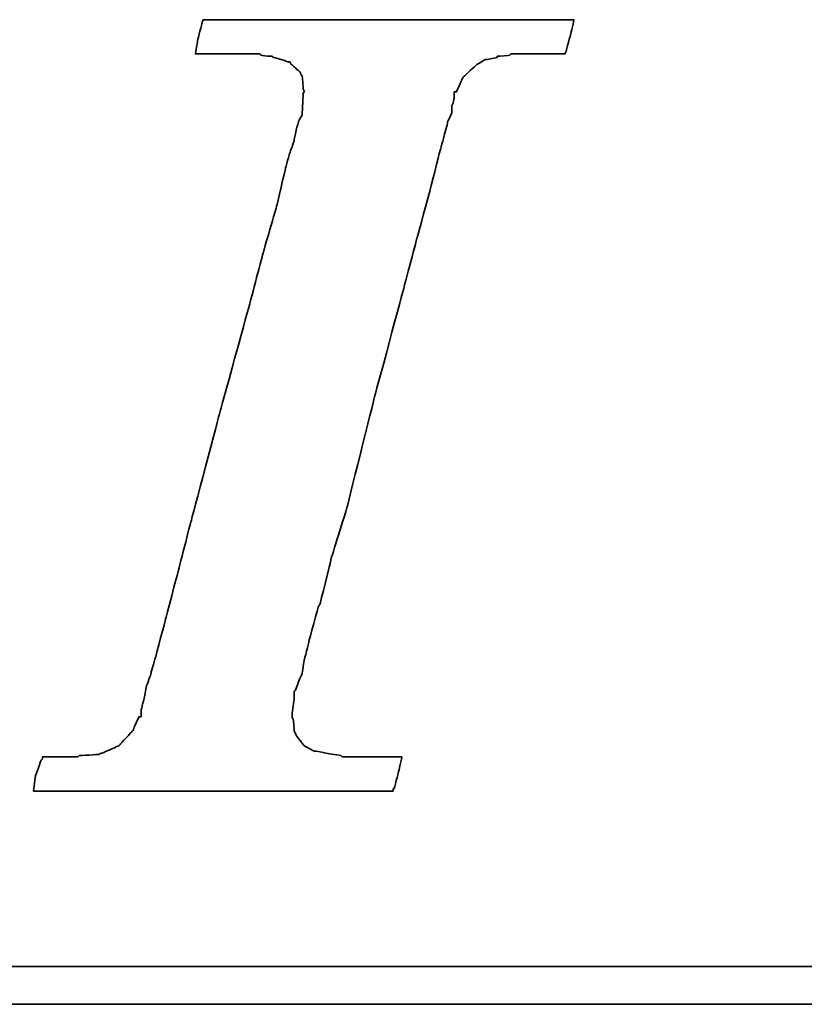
# Model space of a CAD drawing. Header units: millimetres. Extents: x 20 to 369, y 420 to 544.
# Tile 34 of 53: x 290.23 to 292.87, y 456.07 to 459.38. Entities that reach past the tile are written whole.
import ezdxf

# ---------------------------------------------------------------- set-up
doc = ezdxf.new("R2010")
doc.units = ezdxf.units.MM
doc.layers.add('DIM', color=4, linetype='CONTINUOUS')
doc.layers.add('layer 1', color=7, linetype='CONTINUOUS')

# ---------------------------------------------------------------- blocks, each defined once
blk = doc.blocks.new('TBI MOTION logo(完整正式版)')
at = {"layer": 'layer 1', "color": 22, "lineweight": 35}
for points, knots in [([(-40.59125, -7.94375), (-40.59125, -7.94375), (-40.97375, -7.94375), (-40.97375, -7.94375), (-40.97375, -7.94375), (-40.97375, -7.94375), (-41.38125, -7.94375), (-41.38125, -7.94375), (-41.38125, -7.94375), (-41.38125, -7.94375), (-41.54875, -7.94375), (-41.54875, -7.94375), (-41.54875, -7.94375), (-41.54875, -7.94375), (-41.59875, -7.94375), (-41.59875, -7.94375), (-41.59875, -7.94375), (-41.59875, -7.94375), (-41.88375, -7.94375), (-41.88375, -7.94375), (-41.88375, -7.94375), (-41.88375, -7.94375), (-41.90875, -7.91875), (-41.90875, -7.91875), (-41.90875, -7.91875), (-41.90875, -7.91875), (-42.19875, -7.87125), (-42.19875, -7.87125), (-42.19875, -7.87125), (-42.19875, -7.87125), (-42.43875, -7.82375), (-42.43875, -7.82375), (-42.43875, -7.82375), (-42.43875, -7.82375), (-42.45875, -7.82375), (-42.45875, -7.82375), (-42.45875, -7.82375), (-42.45875, -7.82375), (-42.48625, -7.82375), (-42.48625, -7.82375), (-42.48625, -7.82375), (-42.48625, -7.82375), (-42.67625, -7.72375), (-42.67625, -7.72375), (-42.67625, -7.72375), (-42.67625, -7.72375), (-42.70125, -7.70375), (-42.70125, -7.70375), (-42.70125, -7.70375), (-42.70125, -7.70375), (-42.72375, -7.67875), (-42.72375, -7.67875), (-42.72375, -7.67875), (-42.72375, -7.67875), (-42.86875, -7.48875), (-42.86875, -7.48875), (-42.86875, -7.48875), (-42.86875, -7.48875), (-42.89375, -7.43875), (-42.89375, -7.43875), (-42.89375, -7.43875), (-42.89375, -7.43875), (-42.91875, -7.38875), (-42.91875, -7.38875), (-42.91875, -7.38875), (-42.91875, -7.38875), (-42.93875, -7.12875), (-42.93875, -7.12875), (-42.93875, -7.12875), (-42.93875, -7.12875), (-42.96375, -7.10375), (-42.96375, -7.10375), (-42.96375, -7.10375), (-42.96375, -7.10375), (-42.96375, -7.05375), (-42.96375, -7.05375), (-42.96375, -7.05375), (-42.96375, -7.05375), (-42.96375, -7.00875), (-42.96375, -7.00875), (-42.96375, -7.00875), (-42.96375, -7.00875), (-42.91875, -6.69625), (-42.91875, -6.69625), (-42.91875, -6.69625), (-42.91875, -6.69625), (-42.91875, -6.62375), (-42.91875, -6.62375), (-42.91875, -6.62375), (-42.91875, -6.62375), (-42.91875, -6.59625), (-42.91875, -6.59625), (-42.91875, -6.59625), (-42.91875, -6.59625), (-42.91875, -6.57375), (-42.91875, -6.57375), (-42.91875, -6.57375), (-42.91875, -6.57375), (-42.91875, -6.52875), (-42.91875, -6.52875), (-42.91875, -6.52875), (-42.91875, -6.52875), (-42.89375, -6.50375), (-42.89375, -6.50375), (-42.89375, -6.50375), (-42.89375, -6.50375), (-42.84375, -6.38375), (-42.84375, -6.38375), (-42.84375, -6.38375), (-42.84375, -6.38375), (-42.84375, -6.35875), (-42.84375, -6.35875), (-42.84375, -6.35875), (-42.84375, -6.35875), (-42.74625, -6.14375), (-42.74625, -6.14375), (-42.74625, -6.14375), (-42.74625, -6.14375), (-42.70125, -5.85375), (-42.70125, -5.85375), (-42.70125, -5.85375), (-42.70125, -5.85375), (-42.60375, -5.47125), (-42.60375, -5.47125), (-42.60375, -5.47125), (-42.60375, -5.47125), (-42.60375, -5.44875), (-42.60375, -5.44875), (-42.60375, -5.44875), (-42.60375, -5.44875), (-42.38875, -4.67875), (-42.38875, -4.67875), (-42.38875, -4.67875), (-42.38875, -4.67875), (-42.36375, -4.65375), (-42.36375, -4.65375), (-42.36375, -4.65375), (-42.36375, -4.65375), (-42.12375, -3.69625), (-42.12375, -3.69625), (-42.12375, -3.69625), (-42.12375, -3.69625), (-42.12375, -3.67374), (-42.12375, -3.67374), (-42.12375, -3.67374), (-42.12375, -3.67374), (-41.78875, -2.59374), (-41.78875, -2.59374), (-41.78875, -2.59374), (-41.78875, -2.59374), (-41.18875, -0.19375), (-41.18875, -0.19375), (-41.18875, -0.19375), (-41.18875, -0.19375), (-40.54375, 2.20624), (-40.54375, 2.20624), (-40.54375, 2.20624), (-40.54375, 2.20624), (-40.25375, 3.30875), (-40.25375, 3.30875), (-40.25375, 3.30875), (-40.25375, 3.30875), (-39.98875, 4.27125), (-39.98875, 4.27125), (-39.98875, 4.27125), (-39.98875, 4.27125), (-39.77375, 5.13125), (-39.77375, 5.13125), (-39.77375, 5.13125), (-39.77375, 5.13125), (-39.67875, 5.47125), (-39.67875, 5.47125), (-39.67875, 5.47125), (-39.67875, 5.47125), (-39.60375, 5.75625), (-39.60375, 5.75625), (-39.60375, 5.75625), (-39.60375, 5.75625), (-39.60375, 5.78125), (-39.60375, 5.78125), (-39.60375, 5.78125), (-39.60375, 5.78125), (-39.50875, 5.97125), (-39.50875, 5.97125), (-39.50875, 5.97125), (-39.50875, 5.97125), (-39.50875, 6.13875), (-39.50875, 6.13875), (-39.50875, 6.13875), (-39.50875, 6.13875), (-39.48625, 6.16625), (-39.48625, 6.16625), (-39.48625, 6.16625), (-39.48625, 6.16625), (-39.46125, 6.28625), (-39.46125, 6.28625), (-39.46125, 6.28625), (-39.46125, 6.28625), (-39.46125, 6.42625), (-39.46125, 6.42625), (-39.46125, 6.42625), (-39.46125, 6.42625), (-39.41375, 6.42625), (-39.41375, 6.42625), (-39.41375, 6.42625), (-39.41375, 6.42625), (-39.29375, 6.69125), (-39.29375, 6.69125), (-39.29375, 6.69125), (-39.29375, 6.69125), (-39.26875, 6.74125), (-39.26875, 6.74125), (-39.26875, 6.74125), (-39.26875, 6.74125), (-39.24375, 6.76625), (-39.24375, 6.76625), (-39.24375, 6.76625), (-39.24375, 6.76625), (-38.98375, 7.00624), (-38.98375, 7.00624), (-38.98375, 7.00624), (-38.98375, 7.00624), (-38.95625, 7.02624), (-38.95625, 7.02624), (-38.95625, 7.02624), (-38.95625, 7.02624), (-38.78875, 7.12624), (-38.78875, 7.12624), (-38.78875, 7.12624), (-38.78875, 7.12624), (-38.76375, 7.12624), (-38.76375, 7.12624), (-38.76375, 7.12624), (-38.76375, 7.12624), (-38.74375, 7.12624), (-38.74375, 7.12624), (-38.74375, 7.12624), (-38.74375, 7.12624), (-38.52875, 7.17125), (-38.52875, 7.17125), (-38.52875, 7.17125), (-38.52875, 7.17125), (-38.52875, 7.19624), (-38.52875, 7.19624), (-38.52875, 7.19624), (-38.52875, 7.19624), (-38.50375, 7.19624), (-38.50375, 7.19624), (-38.50375, 7.19624), (-38.50375, 7.19624), (-38.26125, 7.21875), (-38.26125, 7.21875), (-38.26125, 7.21875), (-38.26125, 7.21875), (-38.23875, 7.24624), (-38.23875, 7.24624), (-38.23875, 7.24624), (-38.23875, 7.24624), (-38.21625, 7.24624), (-38.21625, 7.24624), (-38.21625, 7.24624), (-38.21625, 7.24624), (-38.18875, 7.24624), (-38.18875, 7.24624), (-38.18875, 7.24624), (-38.18875, 7.24624), (-37.90375, 7.24624), (-37.90375, 7.24624), (-37.90375, 7.24624), (-37.90375, 7.24624), (-37.85375, 7.24624), (-37.85375, 7.24624), (-37.85375, 7.24624), (-37.85375, 7.24624), (-37.75875, 7.24624), (-37.75875, 7.24624), (-37.75875, 7.24624), (-37.75875, 7.24624), (-37.42375, 7.24624), (-37.42375, 7.24624), (-37.42375, 7.24624), (-37.42375, 7.24624), (-37.08875, 7.24624), (-37.08875, 7.24624), (-37.08875, 7.24624), (-37.08875, 7.24624), (-37.06375, 7.24624), (-37.06375, 7.24624), (-37.06375, 7.24624), (-37.06375, 7.24624), (-37.06375, 7.26624), (-37.06375, 7.26624), (-37.06375, 7.26624), (-37.06375, 7.26624), (-37.03875, 7.29125), (-37.03875, 7.29125), (-37.03875, 7.29125), (-37.03875, 7.29125), (-37.03875, 7.31625), (-37.03875, 7.31625), (-37.03875, 7.31625), (-37.03875, 7.31625), (-36.94125, 7.67625), (-36.94125, 7.67625), (-36.94125, 7.67625), (-36.94125, 7.67625), (-36.86875, 7.98625), (-36.86875, 7.98625), (-36.86875, 7.98625), (-36.86875, 7.98625), (-36.98875, 7.98625), (-36.98875, 7.98625), (-36.98875, 7.98625), (-36.98875, 7.98625), (-37.42375, 7.98625), (-37.42375, 7.98625), (-37.42375, 7.98625), (-37.42375, 7.98625), (-37.94875, 7.98625), (-37.94875, 7.98625), (-37.94875, 7.98625), (-37.94875, 7.98625), (-38.57375, 7.98625), (-38.57375, 7.98625), (-38.57375, 7.98625), (-38.57375, 7.98625), (-39.29375, 7.98625), (-39.29375, 7.98625), (-39.29375, 7.98625), (-39.29375, 7.98625), (-40.82875, 7.98625), (-40.82875, 7.98625), (-40.82875, 7.98625), (-40.82875, 7.98625), (-42.36375, 7.98625), (-42.36375, 7.98625), (-42.36375, 7.98625), (-42.36375, 7.98625), (-43.08375, 7.98625), (-43.08375, 7.98625), (-43.08375, 7.98625), (-43.08375, 7.98625), (-43.70875, 7.98625), (-43.70875, 7.98625), (-43.70875, 7.98625), (-43.70875, 7.98625), (-44.23375, 7.98625), (-44.23375, 7.98625), (-44.23375, 7.98625), (-44.23375, 7.98625), (-44.66875, 7.98625), (-44.66875, 7.98625), (-44.66875, 7.98625), (-44.66875, 7.98625), (-44.88375, 7.98625), (-44.88375, 7.98625), (-44.88375, 7.98625), (-44.88375, 7.98625), (-44.90875, 7.94125), (-44.90875, 7.94125), (-44.90875, 7.94125), (-44.90875, 7.94125), (-44.90875, 7.91625), (-44.90875, 7.91625), (-44.90875, 7.91625), (-44.90875, 7.91625), (-45.00375, 7.55625), (-45.00375, 7.55625), (-45.00375, 7.55625), (-45.00375, 7.55625), (-45.05375, 7.24624), (-45.05375, 7.24624), (-45.05375, 7.24624), (-45.05375, 7.24624), (-44.61875, 7.24624), (-44.61875, 7.24624), (-44.61875, 7.24624), (-44.61875, 7.24624), (-44.11375, 7.24624), (-44.11375, 7.24624), (-44.11375, 7.24624), (-44.11375, 7.24624), (-43.99375, 7.24624), (-43.99375, 7.24624), (-43.99375, 7.24624), (-43.99375, 7.24624), (-43.94625, 7.24624), (-43.94625, 7.24624), (-43.94625, 7.24624), (-43.94625, 7.24624), (-43.92374, 7.24624), (-43.92374, 7.24624), (-43.92374, 7.24624), (-43.92374, 7.24624), (-43.65875, 7.24624), (-43.65875, 7.24624), (-43.65875, 7.24624), (-43.65875, 7.24624), (-43.63875, 7.21875), (-43.63875, 7.21875), (-43.63875, 7.21875), (-43.63875, 7.21875), (-43.46875, 7.19624), (-43.46875, 7.19624), (-43.46875, 7.19624), (-43.46875, 7.19624), (-43.39875, 7.19624), (-43.39875, 7.19624), (-43.39875, 7.19624), (-43.39875, 7.19624), (-43.37125, 7.17125), (-43.37125, 7.17125), (-43.37125, 7.17125), (-43.37125, 7.17125), (-43.34875, 7.17125), (-43.34875, 7.17125), (-43.34875, 7.17125), (-43.34875, 7.17125), (-43.20375, 7.12624), (-43.20375, 7.12624), (-43.20375, 7.12624), (-43.20375, 7.12624), (-43.05875, 7.07624), (-43.05875, 7.07624), (-43.05875, 7.07624), (-43.05875, 7.07624), (-43.01375, 7.07624), (-43.01375, 7.07624), (-43.01375, 7.07624), (-43.01375, 7.07624), (-42.98875, 7.02624), (-42.98875, 7.02624), (-42.98875, 7.02624), (-42.98875, 7.02624), (-42.79875, 6.86125), (-42.79875, 6.86125), (-42.79875, 6.86125), (-42.79875, 6.86125), (-42.77375, 6.81125), (-42.77375, 6.81125), (-42.77375, 6.81125), (-42.77375, 6.81125), (-42.74625, 6.76625), (-42.74625, 6.76625), (-42.74625, 6.76625), (-42.74625, 6.76625), (-42.72375, 6.47625), (-42.72375, 6.47625), (-42.72375, 6.47625), (-42.72375, 6.47625), (-42.70125, 6.45124), (-42.70125, 6.45124), (-42.70125, 6.45124), (-42.70125, 6.45124), (-42.70125, 6.42625), (-42.70125, 6.42625), (-42.70125, 6.42625), (-42.70125, 6.42625), (-42.72375, 6.40625), (-42.72375, 6.40625), (-42.72375, 6.40625), (-42.72375, 6.40625), (-42.74625, 5.97125), (-42.74625, 5.97125), (-42.74625, 5.97125), (-42.74625, 5.97125), (-42.74625, 5.94625), (-42.74625, 5.94625), (-42.74625, 5.94625), (-42.74625, 5.94625), (-42.74625, 5.92625), (-42.74625, 5.92625), (-42.74625, 5.92625), (-42.74625, 5.92625), (-42.77375, 5.87625), (-42.77375, 5.87625), (-42.77375, 5.87625), (-42.77375, 5.87625), (-42.81875, 5.80625), (-42.81875, 5.80625), (-42.81875, 5.80625), (-42.81875, 5.80625), (-42.86875, 5.63625), (-42.86875, 5.63625), (-42.86875, 5.63625), (-42.86875, 5.63625), (-42.91875, 5.39625), (-42.91875, 5.39625), (-42.91875, 5.39625), (-42.91875, 5.39625), (-42.91875, 5.37124), (-42.91875, 5.37124), (-42.91875, 5.37124), (-42.91875, 5.37124), (-43.01375, 5.10874), (-43.01375, 5.10874), (-43.01375, 5.10874), (-43.01375, 5.10874), (-43.10875, 4.77124), (-43.10875, 4.77124), (-43.10875, 4.77124), (-43.10875, 4.77124), (-43.29875, 3.95625), (-43.29875, 3.95625), (-43.29875, 3.95625), (-43.29875, 3.95625), (-43.58875, 2.95125), (-43.58875, 2.95125), (-43.58875, 2.95125), (-43.58875, 2.95125), (-43.87375, 1.87125), (-43.87375, 1.87125), (-43.87375, 1.87125), (-43.87375, 1.87125), (-44.52625, -0.50374), (-44.52625, -0.50374), (-44.52625, -0.50374), (-44.52625, -0.50374), (-45.14875, -2.85375), (-45.14875, -2.85375), (-45.14875, -2.85375), (-45.14875, -2.85375), (-45.43375, -3.95875), (-45.43375, -3.95875), (-45.43375, -3.95875), (-45.43375, -3.95875), (-45.69875, -4.96875), (-45.69875, -4.96875), (-45.69875, -4.96875), (-45.69875, -4.96875), (-45.91375, -5.78375), (-45.91375, -5.78375), (-45.91375, -5.78375), (-45.91375, -5.78375), (-46.01375, -6.11875), (-46.01375, -6.11875), (-46.01375, -6.11875), (-46.01375, -6.11875), (-46.01375, -6.14375), (-46.01375, -6.14375), (-46.01375, -6.14375), (-46.01375, -6.14375), (-46.10875, -6.40875), (-46.10875, -6.40875), (-46.10875, -6.40875), (-46.10875, -6.40875), (-46.15375, -6.64875), (-46.15375, -6.64875), (-46.15375, -6.64875), (-46.15375, -6.64875), (-46.20375, -6.83875), (-46.20375, -6.83875), (-46.20375, -6.83875), (-46.20375, -6.83875), (-46.22875, -6.93375), (-46.22875, -6.93375), (-46.22875, -6.93375), (-46.22875, -6.93375), (-46.22875, -7.07875), (-46.22875, -7.07875), (-46.22875, -7.07875), (-46.22875, -7.07875), (-46.27375, -7.07875), (-46.27375, -7.07875), (-46.27375, -7.07875), (-46.27375, -7.07875), (-46.39375, -7.34375), (-46.39375, -7.34375), (-46.39375, -7.34375), (-46.39375, -7.34375), (-46.39375, -7.36875), (-46.39375, -7.36875), (-46.39375, -7.36875), (-46.39375, -7.36875), (-46.42125, -7.38875), (-46.42125, -7.38875), (-46.42125, -7.38875), (-46.42125, -7.38875), (-46.68375, -7.67875), (-46.68375, -7.67875), (-46.68375, -7.67875), (-46.68375, -7.67875), (-46.70875, -7.70375), (-46.70875, -7.70375), (-46.70875, -7.70375), (-46.70875, -7.70375), (-46.75375, -7.72375), (-46.75375, -7.72375), (-46.75375, -7.72375), (-46.75375, -7.72375), (-47.08875, -7.87125), (-47.08875, -7.87125), (-47.08875, -7.87125), (-47.08875, -7.87125), (-47.11625, -7.87125), (-47.11625, -7.87125), (-47.11625, -7.87125), (-47.11625, -7.87125), (-47.13875, -7.89375), (-47.13875, -7.89375), (-47.13875, -7.89375), (-47.13875, -7.89375), (-47.56875, -7.91875), (-47.56875, -7.91875), (-47.56875, -7.91875), (-47.56875, -7.91875), (-47.59625, -7.94375), (-47.59625, -7.94375), (-47.59625, -7.94375), (-47.59625, -7.94375), (-47.64375, -7.94375), (-47.64375, -7.94375), (-47.64375, -7.94375), (-47.64375, -7.94375), (-47.73625, -7.94375), (-47.73625, -7.94375), (-47.73625, -7.94375), (-47.73625, -7.94375), (-48.07375, -7.94375), (-48.07375, -7.94375), (-48.07375, -7.94375), (-48.07375, -7.94375), (-48.36125, -7.94375), (-48.36125, -7.94375), (-48.36125, -7.94375), (-48.36125, -7.94375), (-48.36125, -7.96625), (-48.36125, -7.96625), (-48.36125, -7.96625), (-48.36125, -7.96625), (-48.36125, -7.99125), (-48.36125, -7.99125), (-48.36125, -7.99125), (-48.36125, -7.99125), (-48.38875, -8.01375), (-48.38875, -8.01375), (-48.38875, -8.01375), (-48.38875, -8.01375), (-48.50875, -8.34875), (-48.50875, -8.34875), (-48.50875, -8.34875), (-48.50875, -8.34875), (-48.55375, -8.68625), (-48.55375, -8.68625), (-48.55375, -8.68625), (-48.55375, -8.68625), (-48.45875, -8.68625), (-48.45875, -8.68625), (-48.45875, -8.68625), (-48.45875, -8.68625), (-48.07375, -8.68625), (-48.07375, -8.68625), (-48.07375, -8.68625), (-48.07375, -8.68625), (-47.52375, -8.68625), (-47.52375, -8.68625), (-47.52375, -8.68625), (-47.52375, -8.68625), (-46.92375, -8.68625), (-46.92375, -8.68625), (-46.92375, -8.68625), (-46.92375, -8.68625), (-46.25375, -8.68625), (-46.25375, -8.68625), (-46.25375, -8.68625), (-46.25375, -8.68625), (-46.20375, -8.68625), (-46.20375, -8.68625), (-46.20375, -8.68625), (-46.20375, -8.68625), (-44.71375, -8.68625), (-44.71375, -8.68625), (-44.71375, -8.68625), (-44.71375, -8.68625), (-43.22875, -8.68625), (-43.22875, -8.68625), (-43.22875, -8.68625), (-43.22875, -8.68625), (-42.55875, -8.68625), (-42.55875, -8.68625), (-42.55875, -8.68625), (-42.55875, -8.68625), (-42.50875, -8.68625), (-42.50875, -8.68625), (-42.50875, -8.68625), (-42.50875, -8.68625), (-41.93375, -8.68625), (-41.93375, -8.68625), (-41.93375, -8.68625), (-41.93375, -8.68625), (-41.38125, -8.68625), (-41.38125, -8.68625), (-41.38125, -8.68625), (-41.38125, -8.68625), (-40.97375, -8.68625), (-40.97375, -8.68625), (-40.97375, -8.68625), (-40.97375, -8.68625), (-40.78125, -8.68625), (-40.78125, -8.68625), (-40.78125, -8.68625), (-40.78125, -8.68625), (-40.78125, -8.63875), (-40.78125, -8.63875), (-40.78125, -8.63875), (-40.78125, -8.63875), (-40.75875, -8.63875), (-40.75875, -8.63875), (-40.75875, -8.63875), (-40.75875, -8.63875), (-40.66375, -8.27875), (-40.66375, -8.27875), (-40.66375, -8.27875), (-40.66375, -8.27875), (-40.59125, -7.94375), (-40.59125, -7.94375)], [0, 0, 0, 0, 0.00558659, 0.00558659, 0.00558659, 0.0055866, 0.01117318, 0.01117318, 0.01117318, 0.01117319, 0.01675978, 0.01675978, 0.01675978, 0.01675979, 0.02234637, 0.02234637, 0.02234637, 0.02234638, 0.02793296, 0.02793296, 0.02793296, 0.02793297, 0.03351955, 0.03351955, 0.03351955, 0.03351956, 0.03910615, 0.03910615, 0.03910615, 0.03910616, 0.04469274, 0.04469274, 0.04469274, 0.04469275, 0.05027933, 0.05027933, 0.05027933, 0.05027934, 0.05586592, 0.05586592, 0.05586592, 0.05586593, 0.06145251, 0.06145251, 0.06145251, 0.06145252, 0.06703911, 0.06703911, 0.06703911, 0.06703912, 0.0726257, 0.0726257, 0.0726257, 0.07262571, 0.07821229, 0.07821229, 0.07821229, 0.0782123, 0.08379888, 0.08379888, 0.08379888, 0.08379889, 0.08938547, 0.08938547, 0.08938547, 0.08938548, 0.09497207, 0.09497207, 0.09497207, 0.09497208, 0.10055866, 0.10055866, 0.10055866, 0.10055867, 0.10614525, 0.10614525, 0.10614525, 0.10614526, 0.11173184, 0.11173184, 0.11173184, 0.11173185, 0.11731844, 0.11731844, 0.11731844, 0.11731845, 0.12290503, 0.12290503, 0.12290503, 0.12290504, 0.12849162, 0.12849162, 0.12849162, 0.12849163, 0.13407821, 0.13407821, 0.13407821, 0.13407822, 0.1396648, 0.1396648, 0.1396648, 0.13966481, 0.1452514, 0.1452514, 0.1452514, 0.14525141, 0.15083799, 0.15083799, 0.15083799, 0.150838, 0.15642458, 0.15642458, 0.15642458, 0.15642459, 0.16201117, 0.16201117, 0.16201117, 0.16201118, 0.16759777, 0.16759777, 0.16759777, 0.16759778, 0.17318436, 0.17318436, 0.17318436, 0.17318437, 0.17877095, 0.17877095, 0.17877095, 0.17877096, 0.18435754, 0.18435754, 0.18435754, 0.18435755, 0.18994413, 0.18994413, 0.18994413, 0.18994414, 0.19553073, 0.19553073, 0.19553073, 0.19553074, 0.20111732, 0.20111732, 0.20111732, 0.20111733, 0.20670391, 0.20670391, 0.20670391, 0.20670392, 0.2122905, 0.2122905, 0.2122905, 0.21229051, 0.21787709, 0.21787709, 0.21787709, 0.2178771, 0.22346369, 0.22346369, 0.22346369, 0.2234637, 0.22905028, 0.22905028, 0.22905028, 0.22905029, 0.23463687, 0.23463687, 0.23463687, 0.23463688, 0.24022346, 0.24022346, 0.24022346, 0.24022347, 0.24581006, 0.24581006, 0.24581006, 0.24581007, 0.25139665, 0.25139665, 0.25139665, 0.25139666, 0.25698324, 0.25698324, 0.25698324, 0.25698325, 0.26256983, 0.26256983, 0.26256983, 0.26256984, 0.26815642, 0.26815642, 0.26815642, 0.26815643, 0.27374302, 0.27374302, 0.27374302, 0.27374303, 0.27932961, 0.27932961, 0.27932961, 0.27932962, 0.2849162, 0.2849162, 0.2849162, 0.28491621, 0.29050279, 0.29050279, 0.29050279, 0.2905028, 0.29608939, 0.29608939, 0.29608939, 0.2960894, 0.30167598, 0.30167598, 0.30167598, 0.30167599, 0.30726257, 0.30726257, 0.30726257, 0.30726258, 0.31284916, 0.31284916, 0.31284916, 0.31284917, 0.31843575, 0.31843575, 0.31843575, 0.31843576, 0.32402235, 0.32402235, 0.32402235, 0.32402236, 0.32960894, 0.32960894, 0.32960894, 0.32960895, 0.33519553, 0.33519553, 0.33519553, 0.33519554, 0.34078212, 0.34078212, 0.34078212, 0.34078213, 0.34636872, 0.34636872, 0.34636872, 0.34636873, 0.35195531, 0.35195531, 0.35195531, 0.35195532, 0.3575419, 0.3575419, 0.3575419, 0.35754191, 0.36312849, 0.36312849, 0.36312849, 0.3631285, 0.36871508, 0.36871508, 0.36871508, 0.36871509, 0.37430168, 0.37430168, 0.37430168, 0.37430169, 0.37988827, 0.37988827, 0.37988827, 0.37988828, 0.38547486, 0.38547486, 0.38547486, 0.38547487, 0.39106145, 0.39106145, 0.39106145, 0.39106146, 0.39664804, 0.39664804, 0.39664804, 0.39664805, 0.40223464, 0.40223464, 0.40223464, 0.40223465, 0.40782123, 0.40782123, 0.40782123, 0.40782124, 0.41340782, 0.41340782, 0.41340782, 0.41340783, 0.41899441, 0.41899441, 0.41899441, 0.41899442, 0.42458101, 0.42458101, 0.42458101, 0.42458102, 0.4301676, 0.4301676, 0.4301676, 0.43016761, 0.43575419, 0.43575419, 0.43575419, 0.4357542, 0.44134078, 0.44134078, 0.44134078, 0.44134079, 0.44692737, 0.44692737, 0.44692737, 0.44692738, 0.45251397, 0.45251397, 0.45251397, 0.45251398, 0.45810056, 0.45810056, 0.45810056, 0.45810057, 0.46368715, 0.46368715, 0.46368715, 0.46368716, 0.46927374, 0.46927374, 0.46927374, 0.46927375, 0.47486034, 0.47486034, 0.47486034, 0.47486035, 0.48044693, 0.48044693, 0.48044693, 0.48044694, 0.48603352, 0.48603352, 0.48603352, 0.48603353, 0.49162011, 0.49162011, 0.49162011, 0.49162012, 0.4972067, 0.4972067, 0.4972067, 0.49720671, 0.5027933, 0.5027933, 0.5027933, 0.50279331, 0.50837989, 0.50837989, 0.50837989, 0.5083799, 0.51396648, 0.51396648, 0.51396648, 0.51396649, 0.51955307, 0.51955307, 0.51955307, 0.51955308, 0.52513966, 0.52513966, 0.52513966, 0.52513967, 0.53072626, 0.53072626, 0.53072626, 0.53072627, 0.53631285, 0.53631285, 0.53631285, 0.53631286, 0.54189944, 0.54189944, 0.54189944, 0.54189945, 0.54748603, 0.54748603, 0.54748603, 0.54748604, 0.55307263, 0.55307263, 0.55307263, 0.55307264, 0.55865922, 0.55865922, 0.55865922, 0.55865923, 0.56424581, 0.56424581, 0.56424581, 0.56424582, 0.5698324, 0.5698324, 0.5698324, 0.56983241, 0.57541899, 0.57541899, 0.57541899, 0.575419, 0.58100559, 0.58100559, 0.58100559, 0.5810056, 0.58659218, 0.58659218, 0.58659218, 0.58659219, 0.59217877, 0.59217877, 0.59217877, 0.59217878, 0.59776536, 0.59776536, 0.59776536, 0.59776537, 0.60335196, 0.60335196, 0.60335196, 0.60335197, 0.60893855, 0.60893855, 0.60893855, 0.60893856, 0.61452514, 0.61452514, 0.61452514, 0.61452515, 0.62011173, 0.62011173, 0.62011173, 0.62011174, 0.62569832, 0.62569832, 0.62569832, 0.62569833, 0.63128492, 0.63128492, 0.63128492, 0.63128493, 0.63687151, 0.63687151, 0.63687151, 0.63687152, 0.6424581, 0.6424581, 0.6424581, 0.64245811, 0.64804469, 0.64804469, 0.64804469, 0.6480447, 0.65363128, 0.65363128, 0.65363128, 0.65363129, 0.65921788, 0.65921788, 0.65921788, 0.65921789, 0.66480447, 0.66480447, 0.66480447, 0.66480448, 0.67039106, 0.67039106, 0.67039106, 0.67039107, 0.67597765, 0.67597765, 0.67597765, 0.67597766, 0.68156425, 0.68156425, 0.68156425, 0.68156426, 0.68715084, 0.68715084, 0.68715084, 0.68715085, 0.69273743, 0.69273743, 0.69273743, 0.69273744, 0.69832402, 0.69832402, 0.69832402, 0.69832403, 0.70391061, 0.70391061, 0.70391061, 0.70391062, 0.70949721, 0.70949721, 0.70949721, 0.70949722, 0.7150838, 0.7150838, 0.7150838, 0.71508381, 0.72067039, 0.72067039, 0.72067039, 0.7206704, 0.72625698, 0.72625698, 0.72625698, 0.72625699, 0.73184358, 0.73184358, 0.73184358, 0.73184359, 0.73743017, 0.73743017, 0.73743017, 0.73743018, 0.74301676, 0.74301676, 0.74301676, 0.74301677, 0.74860335, 0.74860335, 0.74860335, 0.74860336, 0.75418994, 0.75418994, 0.75418994, 0.75418995, 0.75977654, 0.75977654, 0.75977654, 0.75977655, 0.76536313, 0.76536313, 0.76536313, 0.76536314, 0.77094972, 0.77094972, 0.77094972, 0.77094973, 0.77653631, 0.77653631, 0.77653631, 0.77653632, 0.78212291, 0.78212291, 0.78212291, 0.78212292, 0.7877095, 0.7877095, 0.7877095, 0.78770951, 0.79329609, 0.79329609, 0.79329609, 0.7932961, 0.79888268, 0.79888268, 0.79888268, 0.79888269, 0.80446927, 0.80446927, 0.80446927, 0.80446928, 0.81005587, 0.81005587, 0.81005587, 0.81005588, 0.81564246, 0.81564246, 0.81564246, 0.81564247, 0.82122905, 0.82122905, 0.82122905, 0.82122906, 0.82681564, 0.82681564, 0.82681564, 0.82681565, 0.83240223, 0.83240223, 0.83240223, 0.83240224, 0.83798883, 0.83798883, 0.83798883, 0.83798884, 0.84357542, 0.84357542, 0.84357542, 0.84357543, 0.84916201, 0.84916201, 0.84916201, 0.84916202, 0.8547486, 0.8547486, 0.8547486, 0.85474861, 0.8603352, 0.8603352, 0.8603352, 0.86033521, 0.86592179, 0.86592179, 0.86592179, 0.8659218, 0.87150838, 0.87150838, 0.87150838, 0.87150839, 0.87709497, 0.87709497, 0.87709497, 0.87709498, 0.88268156, 0.88268156, 0.88268156, 0.88268157, 0.88826816, 0.88826816, 0.88826816, 0.88826817, 0.89385475, 0.89385475, 0.89385475, 0.89385476, 0.89944134, 0.89944134, 0.89944134, 0.89944135, 0.90502793, 0.90502793, 0.90502793, 0.90502794, 0.91061453, 0.91061453, 0.91061453, 0.91061454, 0.91620112, 0.91620112, 0.91620112, 0.91620113, 0.92178771, 0.92178771, 0.92178771, 0.92178772, 0.9273743, 0.9273743, 0.9273743, 0.92737431, 0.93296089, 0.93296089, 0.93296089, 0.9329609, 0.93854749, 0.93854749, 0.93854749, 0.9385475, 0.94413408, 0.94413408, 0.94413408, 0.94413409, 0.94972067, 0.94972067, 0.94972067, 0.94972068, 0.95530726, 0.95530726, 0.95530726, 0.95530727, 0.96089385, 0.96089385, 0.96089385, 0.96089386, 0.96648045, 0.96648045, 0.96648045, 0.96648046, 0.97206704, 0.97206704, 0.97206704, 0.97206705, 0.97765363, 0.97765363, 0.97765363, 0.97765364, 0.98324022, 0.98324022, 0.98324022, 0.98324023, 0.98882682, 0.98882682, 0.98882682, 0.98882683, 0.99441341, 0.99441341, 0.99441341, 0.99441342, 1, 1, 1, 1]), ([(75.90875, -9.47875), (75.90875, -9.47875), (75.90875, -12.28625), (75.90875, -12.28625), (75.90875, -12.28625), (75.90875, -12.28625), (75.90875, -12.47875), (75.90875, -12.47875), (75.90875, -12.47875), (75.90875, -12.47875), (75.71625, -12.47875), (75.71625, -12.47875), (75.71625, -12.47875), (75.71625, -12.47875), (-88.32875, -12.47875), (-88.32875, -12.47875), (-88.32875, -12.47875), (-88.32875, -12.47875), (-88.32875, -13.29375), (-88.32875, -13.29375), (-88.32875, -13.29375), (-88.32875, -13.29375), (82.89125, -13.29375), (82.89125, -13.29375), (82.89125, -13.29375), (82.89125, -13.29375), (75.90875, -9.47875), (75.90875, -9.47875)], [0, 0, 0, 0, 0.14285714, 0.14285714, 0.14285714, 0.14285715, 0.28571429, 0.28571429, 0.28571429, 0.2857143, 0.42857143, 0.42857143, 0.42857143, 0.42857144, 0.57142857, 0.57142857, 0.57142857, 0.57142858, 0.71428571, 0.71428571, 0.71428571, 0.71428572, 0.85714286, 0.85714286, 0.85714286, 0.85714287, 1, 1, 1, 1])]:
    blk.add_open_spline(points, degree=3, knots=knots, dxfattribs=at)

msp = doc.modelspace()

# ---------------------------------------------------------------- block references
at = {"layer": 'DIM', "color": 0, "xscale": 0.1555785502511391, "yscale": 0.1555785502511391, "zscale": 0.1555785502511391}
msp.add_blockref('TBI MOTION logo(完整正式版)', (297.8307, 458.1342), dxfattribs=at)

doc.saveas('drawing.dxf')
